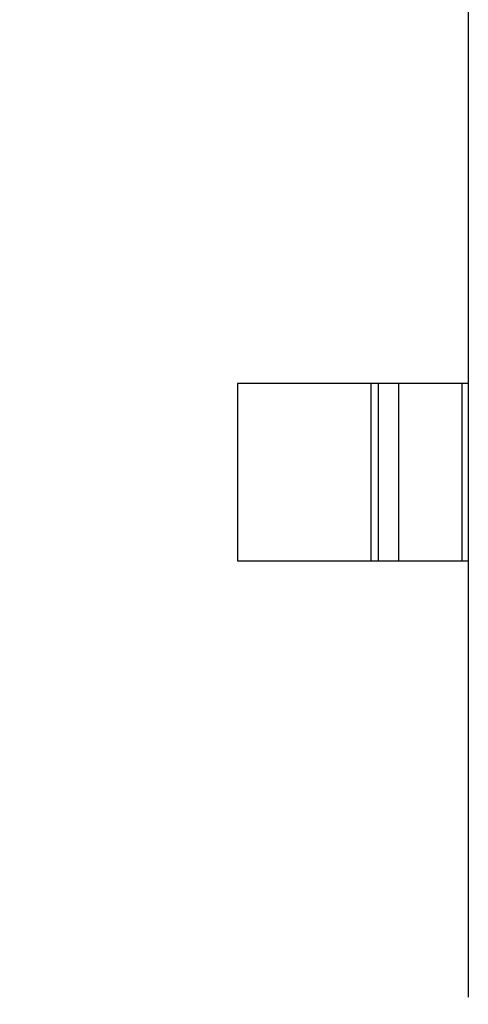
# Model space of a CAD drawing. Header units: millimetres. Extents: x 525 to 788, y 277 to 384.
# Tile 93 of 130: x 745.52 to 746.79, y 310.12 to 312.9. Entities that reach past the tile are written whole.
import ezdxf

# ---------------------------------------------------------------- set-up
doc = ezdxf.new("R2010")
doc.units = ezdxf.units.MM
doc.header["$LTSCALE"] = 5
doc.layers.get('0').update_dxf_attribs({"linetype": 'CONTINUOUS'})

msp = doc.modelspace()

# ---------------------------------------------------------------- linework, layer by layer
at = {"linetype": 'Continuous'}
for p, q in [((746.7882, 313.101), (746.7882, 310.1407)), ((746.7882, 311.8708), (746.1382, 311.8708)), ((746.1382, 311.8708), (746.1382, 311.3708)), ((746.5143, 311.3708), (746.5143, 311.8708)), ((746.5341, 311.8708), (746.5341, 311.3708)), ((746.5921, 311.3708), (746.5921, 311.8708)), ((746.7704, 311.8708), (746.7704, 311.3708)), ((746.1382, 311.3708), (746.7882, 311.3708))]:
    msp.add_line(p, q, dxfattribs=at)
msp.add_arc((732.3971, 324.423), 35.9, 323.58286, 216.35846, dxfattribs=at)

doc.saveas('drawing.dxf')
